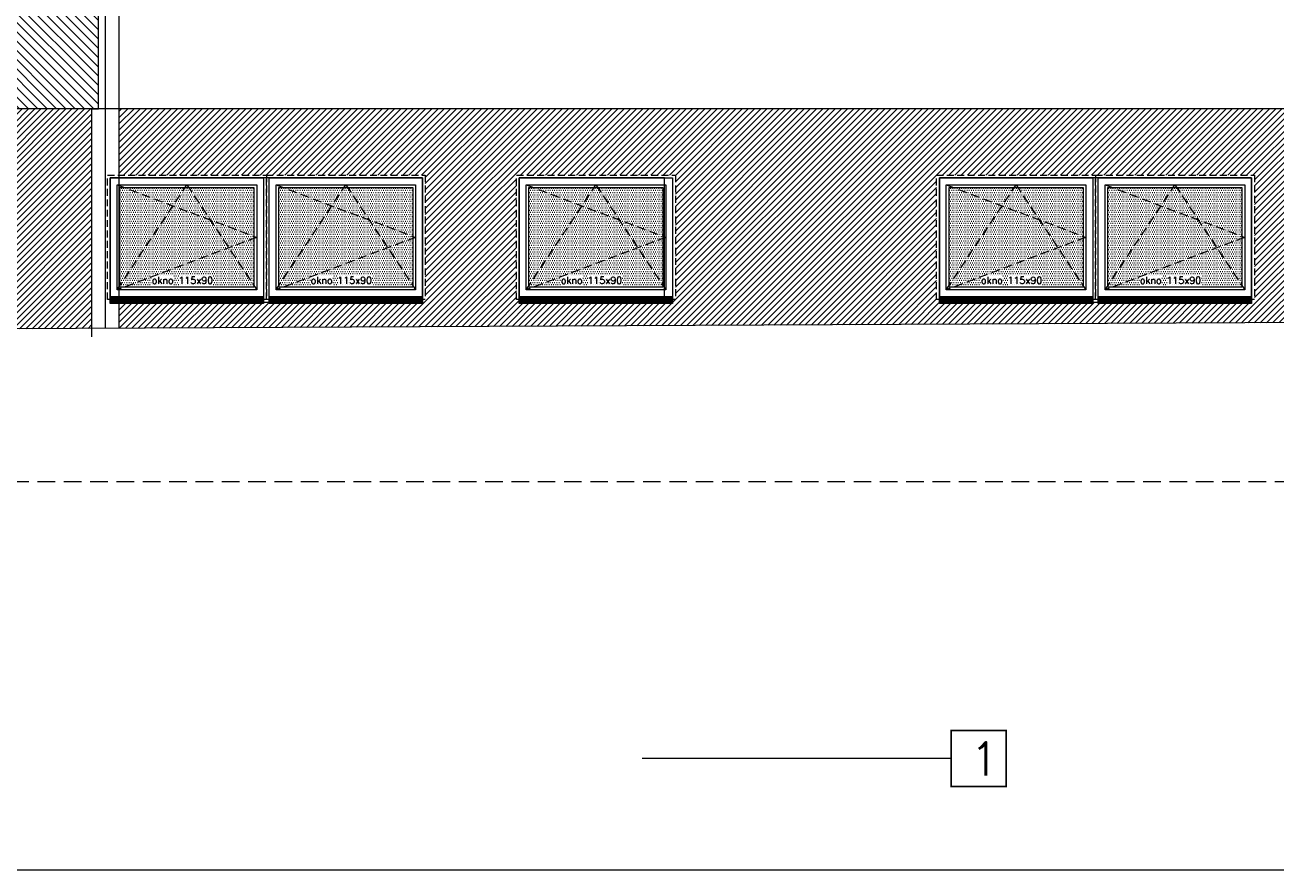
# Model space of a CAD drawing. Header units: millimetres. Extents: x -82287 to 177822, y -399756 to 0.
# Tile 74 of 228: x 79227 to 80132, y -238812 to -238201. Entities that reach past the tile are written whole.
import ezdxf
from ezdxf.enums import TextEntityAlignment as Align

# ---------------------------------------------------------------- set-up
doc = ezdxf.new("R2010")
doc.units = ezdxf.units.MM
doc.header["$MEASUREMENT"] = 0
for name, pattern in [('SUŁOSZOWA - PB 21 03$0$CACHE', [9.525, 6.35, -3.175]), ('SUŁOSZOWA - PB 21 03$0$CARKOVANA', [7.5, 5, -2.5]), ('SUŁOSZOWA - PB 21 03$0$HIDDEN', [9.525, 6.35, -3.175])]:
    doc.linetypes.add(name, pattern=pattern)
doc.layers.add('FL_XREF', color=252, linetype='Continuous')
for name, color, linetype, lineweight in [('SUŁOSZOWA - PB 21 03$0$! opisy okien elewacja', 251, 'Continuous', 0), ('SUŁOSZOWA - PB 21 03$0$!! 0_ Istn-okna', 251, 'Continuous', 0), ('SUŁOSZOWA - PB 21 03$0$!! 0_ Istn-sciany', 251, 'Continuous', 0), ('SUŁOSZOWA - PB 21 03$0$!! 0_ WIDOK ELEWACJA', 251, 'Continuous', 0), ('SUŁOSZOWA - PB 21 03$0$!! 0_Istn-cienka', 251, 'Continuous', 0), ('SUŁOSZOWA - PB 21 03$0$!! 0_Opis_pom', 251, 'Continuous', 0), ('SUŁOSZOWA - PB 21 03$0$!! 1_ELEWACJA KOLOR', 251, 'Continuous', 0), ('SUŁOSZOWA - PB 21 03$0$!! 1_Hatch dach', 251, 'Continuous', 0), ('SUŁOSZOWA - PB 21 03$0$!! 1_OPIS POM NOWE', 251, 'Continuous', 0), ('SUŁOSZOWA - PB 21 03$0$!! 2_ELEWACJA COKÓŁ', 251, 'Continuous', 0), ('SUŁOSZOWA - PB 21 03$0$!! 2_NOWE OKNA WIDOk - remont', 251, 'Continuous', 0), ('SUŁOSZOWA - PB 21 03$0$!!_1  OPISY ELEWACJE', 251, 'Continuous', 0)]:
    doc.layers.add(name, color=color, linetype=linetype, lineweight=lineweight)
doc.styles.add('SUŁOSZOWA - PB 21 03$0$ARIAL', font='tahoma.ttf')
doc.styles.add('SUŁOSZOWA - PB 21 03$0$TXT', font='simplex.shx')
pattern_1 = [(225, (130878.9713, -429739.2704), (2.24506403, -2.24506403), [])]

# ---------------------------------------------------------------- blocks, each defined once
blk = doc.blocks.new('SUŁOSZOWA - PB 21 03$0$okno 115x115')
at = {"layer": 'SUŁOSZOWA - PB 21 03$0$!! 1_Hatch dach', "true_color": 0x575757}
h = blk.add_hatch(dxfattribs=at)
h.set_pattern_fill('DOTS', color=251, angle=360)
h.set_pattern_definition([(360, (-21873.4686, 1906.5186), (0.79375, 1.5875), [0, -1.5875])])
h.paths.add_polyline_path([(-12257.16, 13266.65), (-12160.16, 13266.65), (-12160.16, 13194.65), (-12257.16, 13194.65)])
h = blk.add_hatch(dxfattribs=at)
h.set_pattern_fill('ANSI31', color=251, scale=0.2, angle=360)
h.set_pattern_definition([(45, (0, 0), (-0.449012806, 0.449012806), [])])
h.paths.add_polyline_path([(-12264.16, 13187.65), (-12153.16, 13187.65), (-12153.16, 13182.65), (-12264.16, 13182.65)])
at = {"layer": 'SUŁOSZOWA - PB 21 03$0$!! 0_ Istn-okna', "linetype": 'SUŁOSZOWA - PB 21 03$0$CARKOVANA', "lineweight": 5}
blk.add_lwpolyline([(-12266.16, 13275.65), (-12151.16, 13275.65), (-12151.16, 13185.65), (-12266.16, 13185.65)], close=True, dxfattribs=at)
at = {"layer": 'SUŁOSZOWA - PB 21 03$0$!! 0_ Istn-okna'}
for points in [[(-12264.16, 13273.65), (-12153.16, 13273.65), (-12153.16, 13187.65), (-12264.16, 13187.65)], [(-12259.16, 13268.65), (-12158.16, 13268.65), (-12158.16, 13192.65), (-12259.16, 13192.65)], [(-12257.16, 13266.65), (-12160.16, 13266.65), (-12160.16, 13194.65), (-12257.16, 13194.65)], [(-12264.16, 13187.65), (-12153.16, 13187.65), (-12153.16, 13182.65), (-12264.16, 13182.65)]]:
    blk.add_lwpolyline(points, close=True, dxfattribs=at)
at = {"layer": 'SUŁOSZOWA - PB 21 03$0$!! 1_Hatch dach', "color": 251, "linetype": 'SUŁOSZOWA - PB 21 03$0$CACHE', "true_color": 0x575757}
for points in [[(-12259.16, 13192.65), (-12208.66, 13268.65), (-12158.16, 13192.65)], [(-12259.16, 13268.65), (-12158.16, 13230.65), (-12259.16, 13192.65)]]:
    blk.add_lwpolyline(points, dxfattribs=at)
at = {"insert": (-12234.08, 13202.06), "char_height": 5, "attachment_point": 1, "style": 'SUŁOSZOWA - PB 21 03$0$TXT'}
blk.add_mtext_dynamic_manual_height_columns('okno 115x90', width=52.6299, gutter_width=75, heights=[0], dxfattribs=at)
blk = doc.blocks.new('SUŁOSZOWA - PB 21 03')
at = {"layer": 'SUŁOSZOWA - PB 21 03$0$!! 1_ELEWACJA KOLOR', "true_color": 0xa78758}
h = blk.add_hatch(dxfattribs=at)
h.set_pattern_fill('ANSI31', color=45, scale=1.5, angle=-90)
h.set_pattern_definition([(315, (0, 0), (3.367596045, 3.367596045), [])])
h.paths.add_polyline_path([(78269.25991, -238314.26576), (79218.25991, -238314.26576), (79218.25991, -238132.26576), (79215.75991, -238132.26576), (79215.75991, -238042.26576), (79217.47132, -237772.26576), (79215.75991, -237772.26576), (79215.75991, -237682.26576), (79218.25991, -237647.85452), (78244.25991, -237647.85452), (78244.25991, -237891.63335), (78244.25991, -237912.26576), (78228.92991, -237912.26576), (78228.92991, -237937.53761), (78269.25991, -237954.26576)])
h.paths.add_polyline_path([(78913.75991, -238042.26576), (79003.75991, -238042.26576), (79003.75991, -238222.26576), (78999.25991, -238222.26576), (78999.25991, -238224.26576), (78918.25991, -238224.26576), (78918.25991, -238222.26576), (78913.75991, -238222.26576)], flags=16)
h.paths.add_polyline_path([(78915.75991, -238044.26576), (79001.75991, -238044.26576), (79001.75991, -238220.26576), (78915.75991, -238220.26576)], flags=0)
h.paths.add_polyline_path([(78920.75991, -238049.26576), (78996.75991, -238049.26576), (78996.75991, -238215.26576), (78920.75991, -238215.26576)], flags=0)
h.paths.add_polyline_path([(78922.59124, -238051.26576), (78958.30208, -238051.26576), (78958.75991, -238049.26576), (78959.21774, -238051.26576), (78994.75991, -238051.26576), (78994.75991, -238130.08155), (78996.75991, -238132.26576), (78994.75991, -238134.44997), (78994.75991, -238206.52891), (78996.30208, -238213.26576), (78922.59124, -238213.26576), (78920.75991, -238215.26576), (78922.75991, -238206.52891), (78922.75991, -238051.44997)], flags=0)
h.paths.add_polyline_path([(78848.75991, -238042.26576), (78848.75991, -238222.26576), (78844.25991, -238222.26576), (78844.25991, -238224.26576), (78763.25991, -238224.26576), (78763.25991, -238222.26576), (78758.75991, -238222.26576), (78758.75991, -238042.26576)], flags=16)
h.paths.add_polyline_path([(78846.75991, -238044.26576), (78846.75991, -238220.26576), (78760.75991, -238220.26576), (78760.75991, -238044.26576)], flags=0)
h.paths.add_polyline_path([(78918.25991, -237864.26576), (78918.25991, -237862.26576), (78913.75991, -237862.26576), (78844.25991, -237862.26576), (78844.25991, -237864.26576), (78763.25991, -237864.26576), (78763.25991, -237862.26576), (78758.75991, -237862.26576), (78699.25991, -237862.26576), (78699.25991, -237864.26576), (78618.25991, -237864.26576), (78618.25991, -237862.26576), (78613.75991, -237862.26576), (78544.25991, -237862.26576), (78544.25991, -237864.26576), (78463.25991, -237864.26576), (78463.25991, -237862.26576), (78458.75991, -237862.26576), (78399.25991, -237862.26576), (78399.25991, -237864.26576), (78318.25991, -237864.26576), (78318.25991, -237862.26576), (78313.75991, -237862.26576), (78313.75991, -237682.26576), (78403.75991, -237682.26576), (78403.75991, -237862.26576), (78458.75991, -237862.26576), (78458.75991, -237682.26576), (78548.75991, -237682.26576), (78548.75991, -237862.26576), (78613.75991, -237862.26576), (78613.75991, -237682.26576), (78703.75991, -237682.26576), (78703.75991, -237862.26576), (78758.75991, -237862.26576), (78758.75991, -237682.26576), (78848.75991, -237682.26576), (78848.75991, -237862.26576), (78913.75991, -237862.26576), (78913.75991, -237682.26576), (79003.75991, -237682.26576), (79003.75991, -237862.26576), (79058.75991, -237862.26576), (79058.75991, -237682.26576), (79148.75991, -237682.26576), (79148.75991, -237862.26576), (79144.25991, -237862.26576), (79144.25991, -237864.26576), (79063.25991, -237864.26576), (79063.25991, -237862.26576), (79058.75991, -237862.26576), (78999.25991, -237862.26576), (78999.25991, -237864.26576)], flags=16)
h.paths.add_polyline_path([(78841.75991, -238049.26576), (78841.75991, -238215.26576), (78765.75991, -238215.26576), (78765.75991, -238049.26576)], flags=0)
h.paths.add_polyline_path([(78915.75991, -237860.26576), (78915.75991, -237684.26576), (79001.75991, -237684.26576), (79001.75991, -237860.26576)], flags=0)
h.paths.add_polyline_path([(78839.75991, -238051.26576), (78839.75991, -238130.08155), (78841.75991, -238132.26576), (78839.75991, -238134.44997), (78839.75991, -238206.52891), (78841.30208, -238213.26576), (78767.59124, -238213.26576), (78765.75991, -238215.26576), (78767.75991, -238206.52891), (78767.75991, -238051.44997), (78767.59124, -238051.26576), (78803.30208, -238051.26576), (78803.75991, -238049.26576), (78804.21774, -238051.26576)], flags=0)
h.paths.add_polyline_path([(78920.75991, -237855.26576), (78920.75991, -237689.26576), (78996.75991, -237689.26576), (78996.75991, -237855.26576)], flags=0)
h.paths.add_polyline_path([(78920.75991, -237855.26576), (78922.75991, -237846.52891), (78922.75991, -237691.44997), (78922.59124, -237691.26576), (78958.30208, -237691.26576), (78958.75991, -237689.26576), (78959.21774, -237691.26576), (78994.75991, -237691.26576), (78994.75991, -237770.08155), (78996.75991, -237772.26576), (78994.75991, -237774.44997), (78994.75991, -237846.52891), (78996.30208, -237853.26576), (78922.59124, -237853.26576)], flags=0)
h.paths.add_polyline_path([(78846.75991, -237860.26576), (78760.75991, -237860.26576), (78760.75991, -237684.26576), (78846.75991, -237684.26576)], flags=0)
h.paths.add_polyline_path([(78841.75991, -237855.26576), (78765.75991, -237855.26576), (78765.75991, -237689.26576), (78841.75991, -237689.26576)], flags=0)
h.paths.add_polyline_path([(78841.30208, -237853.26576), (78767.59124, -237853.26576), (78765.75991, -237855.26576), (78767.75991, -237846.52891), (78767.75991, -237691.44997), (78767.59124, -237691.26576), (78803.30208, -237691.26576), (78803.75991, -237689.26576), (78804.21774, -237691.26576), (78839.75991, -237691.26576), (78839.75991, -237770.08155), (78841.75991, -237772.26576), (78839.75991, -237774.44997), (78839.75991, -237846.52891)], flags=0)
h.paths.add_polyline_path([(79058.75991, -238042.26576), (79148.75991, -238042.26576), (79148.75991, -238222.26576), (79144.25991, -238222.26576), (79144.25991, -238224.26576), (79063.25991, -238224.26576), (79063.25991, -238222.26576), (79058.75991, -238222.26576)], flags=16)
h.paths.add_polyline_path([(79060.75991, -238044.26576), (79146.75991, -238044.26576), (79146.75991, -238220.26576), (79060.75991, -238220.26576)], flags=0)
h.paths.add_polyline_path([(79065.75991, -238049.26576), (79141.75991, -238049.26576), (79141.75991, -238215.26576), (79065.75991, -238215.26576)], flags=0)
h.paths.add_polyline_path([(79067.59124, -238051.26576), (79103.30208, -238051.26576), (79103.75991, -238049.26576), (79104.21774, -238051.26576), (79139.75991, -238051.26576), (79139.75991, -238130.08155), (79141.75991, -238132.26576), (79139.75991, -238134.44997), (79139.75991, -238206.52891), (79141.30208, -238213.26576), (79067.59124, -238213.26576), (79065.75991, -238215.26576), (79067.75991, -238206.52891), (79067.75991, -238051.44997)], flags=0)
h.paths.add_polyline_path([(79060.75991, -237860.26576), (79060.75991, -237684.26576), (79146.75991, -237684.26576), (79146.75991, -237860.26576)], flags=0)
h.paths.add_polyline_path([(79065.75991, -237855.26576), (79065.75991, -237689.26576), (79141.75991, -237689.26576), (79141.75991, -237855.26576)], flags=0)
h.paths.add_polyline_path([(79065.75991, -237855.26576), (79067.75991, -237846.52891), (79067.75991, -237691.44997), (79067.59124, -237691.26576), (79103.30208, -237691.26576), (79103.75991, -237689.26576), (79104.21774, -237691.26576), (79139.75991, -237691.26576), (79139.75991, -237770.08155), (79141.75991, -237772.26576), (79139.75991, -237774.44997), (79139.75991, -237846.52891), (79141.30208, -237853.26576), (79067.59124, -237853.26576)], flags=0)
h.paths.add_polyline_path([(78703.75991, -238042.26576), (78703.75991, -238222.26576), (78699.25991, -238222.26576), (78699.25991, -238224.26576), (78618.25991, -238224.26576), (78618.25991, -238222.26576), (78613.75991, -238222.26576), (78613.75991, -238042.26576)], flags=16)
h.paths.add_polyline_path([(78701.75991, -238044.26576), (78701.75991, -238220.26576), (78615.75991, -238220.26576), (78615.75991, -238044.26576)], flags=0)
h.paths.add_polyline_path([(78696.75991, -238049.26576), (78696.75991, -238215.26576), (78620.75991, -238215.26576), (78620.75991, -238049.26576)], flags=0)
h.paths.add_polyline_path([(78694.75991, -238051.26576), (78694.75991, -238130.08155), (78696.75991, -238132.26576), (78694.75991, -238134.44997), (78694.75991, -238206.52891), (78696.30208, -238213.26576), (78622.59124, -238213.26576), (78620.75991, -238215.26576), (78622.75991, -238206.52891), (78622.75991, -238051.44997), (78622.59124, -238051.26576), (78658.30208, -238051.26576), (78658.75991, -238049.26576), (78659.21774, -238051.26576)], flags=0)
h.paths.add_polyline_path([(78701.75991, -237860.26576), (78615.75991, -237860.26576), (78615.75991, -237684.26576), (78701.75991, -237684.26576)], flags=0)
h.paths.add_polyline_path([(78696.75991, -237855.26576), (78620.75991, -237855.26576), (78620.75991, -237689.26576), (78696.75991, -237689.26576)], flags=0)
h.paths.add_polyline_path([(78696.30208, -237853.26576), (78622.59124, -237853.26576), (78620.75991, -237855.26576), (78622.75991, -237846.52891), (78622.75991, -237691.44997), (78622.59124, -237691.26576), (78658.30208, -237691.26576), (78658.75991, -237689.26576), (78659.21774, -237691.26576), (78694.75991, -237691.26576), (78694.75991, -237770.08155), (78696.75991, -237772.26576), (78694.75991, -237774.44997), (78694.75991, -237846.52891)], flags=0)
h.paths.add_polyline_path([(78548.75991, -238042.26576), (78548.75991, -238222.26576), (78544.25991, -238222.26576), (78544.25991, -238224.26576), (78463.25991, -238224.26576), (78463.25991, -238222.26576), (78458.75991, -238222.26576), (78458.75991, -238042.26576)], flags=16)
h.paths.add_polyline_path([(78546.75991, -238044.26576), (78546.75991, -238220.26576), (78460.75991, -238220.26576), (78460.75991, -238044.26576)], flags=0)
h.paths.add_polyline_path([(78541.75991, -238049.26576), (78541.75991, -238215.26576), (78465.75991, -238215.26576), (78465.75991, -238049.26576)], flags=0)
h.paths.add_polyline_path([(78546.75991, -237860.26576), (78460.75991, -237860.26576), (78460.75991, -237684.26576), (78546.75991, -237684.26576)], flags=0)
h.paths.add_polyline_path([(78539.75991, -238051.26576), (78539.75991, -238130.08155), (78541.75991, -238132.26576), (78539.75991, -238134.44997), (78539.75991, -238206.52891), (78541.30208, -238213.26576), (78467.59124, -238213.26576), (78465.75991, -238215.26576), (78467.75991, -238206.52891), (78467.75991, -238051.44997), (78467.59124, -238051.26576), (78503.30208, -238051.26576), (78503.75991, -238049.26576), (78504.21774, -238051.26576)], flags=0)
h.paths.add_polyline_path([(78541.75991, -237855.26576), (78465.75991, -237855.26576), (78465.75991, -237689.26576), (78541.75991, -237689.26576)], flags=0)
h.paths.add_polyline_path([(78541.30208, -237853.26576), (78467.59124, -237853.26576), (78465.75991, -237855.26576), (78467.75991, -237846.52891), (78467.75991, -237691.44997), (78467.59124, -237691.26576), (78503.30208, -237691.26576), (78503.75991, -237689.26576), (78504.21774, -237691.26576), (78539.75991, -237691.26576), (78539.75991, -237770.08155), (78541.75991, -237772.26576), (78539.75991, -237774.44997), (78539.75991, -237846.52891)], flags=0)
h.paths.add_polyline_path([(78403.75991, -238042.26576), (78403.75991, -238222.26576), (78399.25991, -238222.26576), (78399.25991, -238224.26576), (78318.25991, -238224.26576), (78318.25991, -238222.26576), (78313.75991, -238222.26576), (78313.75991, -238042.26576)], flags=16)
h.paths.add_polyline_path([(78401.75991, -238044.26576), (78401.75991, -238220.26576), (78315.75991, -238220.26576), (78315.75991, -238044.26576)], flags=0)
h.paths.add_polyline_path([(78401.75991, -237860.26576), (78315.75991, -237860.26576), (78315.75991, -237684.26576), (78401.75991, -237684.26576)], flags=0)
h.paths.add_polyline_path([(78396.75991, -238049.26576), (78396.75991, -238215.26576), (78320.75991, -238215.26576), (78320.75991, -238049.26576)], flags=0)
h.paths.add_polyline_path([(78394.75991, -238051.26576), (78394.75991, -238130.08155), (78396.75991, -238132.26576), (78394.75991, -238134.44997), (78394.75991, -238206.52891), (78396.30208, -238213.26576), (78322.59124, -238213.26576), (78320.75991, -238215.26576), (78322.75991, -238206.52891), (78322.75991, -238051.44997), (78322.59124, -238051.26576), (78358.30208, -238051.26576), (78358.75991, -238049.26576), (78359.21774, -238051.26576)], flags=0)
h.paths.add_polyline_path([(78396.75991, -237855.26576), (78320.75991, -237855.26576), (78320.75991, -237689.26576), (78396.75991, -237689.26576)], flags=0)
h.paths.add_polyline_path([(78396.30208, -237853.26576), (78322.59124, -237853.26576), (78320.75991, -237855.26576), (78322.75991, -237846.52891), (78322.75991, -237691.44997), (78322.59124, -237691.26576), (78358.30208, -237691.26576), (78358.75991, -237689.26576), (78359.21774, -237691.26576), (78394.75991, -237691.26576), (78394.75991, -237770.08155), (78396.75991, -237772.26576), (78394.75991, -237774.44997), (78394.75991, -237846.52891)], flags=0)
h.paths.add_polyline_path([(79087.58766, -238212.10613), (79137.70671, -238212.10613), (79137.70671, -238204.60613), (79087.58766, -238204.60613)], flags=8)
h.paths.add_polyline_path([(78942.58766, -238212.10613), (78992.70671, -238212.10613), (78992.70671, -238204.60613), (78942.58766, -238204.60613)], flags=8)
h.paths.add_polyline_path([(78787.58766, -238212.10613), (78837.70671, -238212.10613), (78837.70671, -238204.60613), (78787.58766, -238204.60613)], flags=8)
h.paths.add_polyline_path([(78642.58766, -238212.10613), (78692.70671, -238212.10613), (78692.70671, -238204.60613), (78642.58766, -238204.60613)], flags=8)
h.paths.add_polyline_path([(78487.58766, -238212.10613), (78537.70671, -238212.10613), (78537.70671, -238204.60613), (78487.58766, -238204.60613)], flags=8)
h.paths.add_polyline_path([(78342.58766, -238212.10613), (78392.70671, -238212.10613), (78392.70671, -238204.60613), (78342.58766, -238204.60613)], flags=8)
h.paths.add_polyline_path([(79087.58766, -237852.10613), (79137.70671, -237852.10613), (79137.70671, -237844.60613), (79087.58766, -237844.60613)], flags=8)
h.paths.add_polyline_path([(78942.58766, -237852.10613), (78992.70671, -237852.10613), (78992.70671, -237844.60613), (78942.58766, -237844.60613)], flags=8)
h.paths.add_polyline_path([(78787.58766, -237852.10613), (78837.70671, -237852.10613), (78837.70671, -237844.60613), (78787.58766, -237844.60613)], flags=8)
h.paths.add_polyline_path([(78642.58766, -237852.10613), (78692.70671, -237852.10613), (78692.70671, -237844.60613), (78642.58766, -237844.60613)], flags=8)
h.paths.add_polyline_path([(78487.58766, -237852.10613), (78537.70671, -237852.10613), (78537.70671, -237844.60613), (78487.58766, -237844.60613)], flags=8)
h.paths.add_polyline_path([(78342.58766, -237852.10613), (78392.70671, -237852.10613), (78392.70671, -237844.60613), (78342.58766, -237844.60613)], flags=8)
at = {"layer": 'SUŁOSZOWA - PB 21 03$0$!! 2_ELEWACJA COKÓŁ'}
h = blk.add_hatch(dxfattribs=at)
h.set_pattern_fill('ANSI31', color=250, angle=180)
h.set_pattern_definition(pattern_1)
h.paths.add_polyline_path([(78269.25991, -238477.7677), (79213.25991, -238473.17626), (79213.25991, -238314.26576), (78269.25991, -238314.26576)])
h.paths.add_polyline_path([(78739.25991, -238362.26576), (78854.25991, -238362.26576), (78854.25991, -238452.26576), (78852.25991, -238452.26576), (78852.25991, -238454.26576), (78626.25991, -238454.26576), (78626.25991, -238452.26576), (78624.25991, -238452.26576), (78624.25991, -238362.26576)], flags=16)
h.paths.add_polyline_path([(78737.25991, -238364.26576), (78737.25991, -238450.26576), (78626.25991, -238450.26576), (78626.25991, -238364.26576)], flags=0)
h.paths.add_polyline_path([(78732.25991, -238369.26576), (78732.25991, -238445.26576), (78631.25991, -238445.26576), (78631.25991, -238369.26576)], flags=0)
h.paths.add_polyline_path([(78680.43096, -238371.26576), (78681.75991, -238369.26576), (78683.08886, -238371.26576), (78730.25991, -238371.26576), (78730.25991, -238406.51328), (78732.25991, -238407.26576), (78730.25991, -238408.01823), (78730.25991, -238442.25586), (78730.93096, -238443.26576), (78636.5757, -238443.26576), (78631.25991, -238445.26576), (78633.25991, -238442.25586), (78633.25991, -238371.26576)], flags=0)
h.paths.add_polyline_path([(78554.25991, -238362.26576), (78554.25991, -238452.26576), (78552.25991, -238452.26576), (78552.25991, -238454.26576), (78326.25991, -238454.26576), (78326.25991, -238452.26576), (78324.25991, -238452.26576), (78324.25991, -238362.26576), (78439.25991, -238362.26576)], flags=16)
h.paths.add_polyline_path([(78552.25991, -238364.26576), (78552.25991, -238450.26576), (78441.25991, -238450.26576), (78441.25991, -238364.26576)], flags=0)
h.paths.add_polyline_path([(78547.25991, -238369.26576), (78547.25991, -238445.26576), (78446.25991, -238445.26576), (78446.25991, -238369.26576)], flags=0)
h.paths.add_polyline_path([(78741.25991, -238364.26576), (78852.25991, -238364.26576), (78852.25991, -238450.26576), (78741.25991, -238450.26576)], flags=0)
h.paths.add_polyline_path([(78545.25991, -238371.26576), (78545.25991, -238406.51328), (78547.25991, -238407.26576), (78545.25991, -238408.01823), (78545.25991, -238442.25586), (78545.93096, -238443.26576), (78451.5757, -238443.26576), (78446.25991, -238445.26576), (78448.25991, -238442.25586), (78448.25991, -238371.26576), (78495.43096, -238371.26576), (78496.75991, -238369.26576), (78498.08886, -238371.26576)], flags=0)
h.paths.add_polyline_path([(78746.25991, -238369.26576), (78847.25991, -238369.26576), (78847.25991, -238445.26576), (78746.25991, -238445.26576)], flags=0)
h.paths.add_polyline_path([(78795.43096, -238371.26576), (78796.75991, -238369.26576), (78798.08886, -238371.26576), (78845.25991, -238371.26576), (78845.25991, -238406.51328), (78847.25991, -238407.26576), (78845.25991, -238408.01823), (78845.25991, -238442.25586), (78845.93096, -238443.26576), (78751.5757, -238443.26576), (78746.25991, -238445.26576), (78748.25991, -238442.25586), (78748.25991, -238371.26576)], flags=0)
h.paths.add_polyline_path([(78437.25991, -238364.26576), (78437.25991, -238450.26576), (78326.25991, -238450.26576), (78326.25991, -238364.26576)], flags=0)
h.paths.add_polyline_path([(78432.25991, -238369.26576), (78432.25991, -238445.26576), (78331.25991, -238445.26576), (78331.25991, -238369.26576)], flags=0)
h.paths.add_polyline_path([(78430.25991, -238371.26576), (78430.25991, -238406.51328), (78432.25991, -238407.26576), (78430.25991, -238408.01823), (78430.25991, -238442.25586), (78430.93096, -238443.26576), (78336.5757, -238443.26576), (78331.25991, -238445.26576), (78333.25991, -238442.25586), (78333.25991, -238371.26576), (78380.43096, -238371.26576), (78381.75991, -238369.26576), (78383.08886, -238371.26576)], flags=0)
h.paths.add_polyline_path([(78924.25991, -238362.26576), (79039.25991, -238362.26576), (79154.25991, -238362.26576), (79154.25991, -238452.26576), (79152.25991, -238452.26576), (79152.25991, -238454.26576), (78926.25991, -238454.26576), (78926.25991, -238452.26576), (78924.25991, -238452.26576)], flags=16)
h.paths.add_polyline_path([(78926.25991, -238364.26576), (79037.25991, -238364.26576), (79037.25991, -238450.26576), (78926.25991, -238450.26576)], flags=0)
h.paths.add_polyline_path([(78931.25991, -238369.26576), (79032.25991, -238369.26576), (79032.25991, -238445.26576), (78931.25991, -238445.26576)], flags=0)
h.paths.add_polyline_path([(78980.43096, -238371.26576), (78981.75991, -238369.26576), (78983.08886, -238371.26576), (79030.25991, -238371.26576), (79030.25991, -238406.51328), (79032.25991, -238407.26576), (79030.25991, -238408.01823), (79030.25991, -238442.25586), (79030.93096, -238443.26576), (78936.5757, -238443.26576), (78931.25991, -238445.26576), (78933.25991, -238442.25586), (78933.25991, -238371.26576)], flags=0)
h.paths.add_polyline_path([(79041.25991, -238364.26576), (79152.25991, -238364.26576), (79152.25991, -238450.26576), (79041.25991, -238450.26576)], flags=0)
h.paths.add_polyline_path([(79046.25991, -238369.26576), (79147.25991, -238369.26576), (79147.25991, -238445.26576), (79046.25991, -238445.26576)], flags=0)
h.paths.add_polyline_path([(79095.43096, -238371.26576), (79096.75991, -238369.26576), (79098.08886, -238371.26576), (79145.25991, -238371.26576), (79145.25991, -238406.51328), (79147.25991, -238407.26576), (79145.25991, -238408.01823), (79145.25991, -238442.25586), (79145.93096, -238443.26576), (79051.5757, -238443.26576), (79046.25991, -238445.26576), (79048.25991, -238442.25586), (79048.25991, -238371.26576)], flags=0)
h.paths.add_polyline_path([(77961.25991, -238479.26576), (78259.25991, -238477.81634), (78259.25991, -238314.26576), (77961.25991, -238314.26576)])
h.paths.add_polyline_path([(78254.25991, -238362.26576), (78254.25991, -238452.26576), (78252.25991, -238452.26576), (78252.25991, -238454.26576), (78026.25991, -238454.26576), (78026.25991, -238452.26576), (78024.25991, -238452.26576), (78024.25991, -238362.26576), (78139.25991, -238362.26576)], flags=16)
h.paths.add_polyline_path([(78252.25991, -238364.26576), (78252.25991, -238450.26576), (78141.25991, -238450.26576), (78141.25991, -238364.26576)], flags=0)
h.paths.add_polyline_path([(78247.25991, -238369.26576), (78247.25991, -238445.26576), (78146.25991, -238445.26576), (78146.25991, -238369.26576)], flags=0)
h.paths.add_polyline_path([(78196.75991, -238369.26576), (78198.08886, -238371.26576), (78245.25991, -238371.26576), (78245.25991, -238406.51328), (78247.25991, -238407.26576), (78245.25991, -238408.01823), (78245.25991, -238442.25586), (78245.93096, -238443.26576), (78151.5757, -238443.26576), (78146.25991, -238445.26576), (78148.25991, -238442.25586), (78148.25991, -238371.26576), (78195.43096, -238371.26576)], flags=0)
h.paths.add_polyline_path([(78137.25991, -238364.26576), (78137.25991, -238450.26576), (78026.25991, -238450.26576), (78026.25991, -238364.26576)], flags=0)
h.paths.add_polyline_path([(78132.25991, -238369.26576), (78132.25991, -238445.26576), (78031.25991, -238445.26576), (78031.25991, -238369.26576)], flags=0)
h.paths.add_polyline_path([(78130.25991, -238371.26576), (78130.25991, -238406.51328), (78132.25991, -238407.26576), (78130.25991, -238408.01823), (78130.25991, -238442.25586), (78130.93096, -238443.26576), (78036.5757, -238443.26576), (78031.25991, -238445.26576), (78033.25991, -238442.25586), (78033.25991, -238371.26576), (78080.43096, -238371.26576), (78081.75991, -238369.26576), (78083.08886, -238371.26576)], flags=0)
h.paths.add_polyline_path([(79070.08766, -238442.10613), (79119.25433, -238442.10613), (79119.25433, -238434.60613), (79070.08766, -238434.60613)], flags=8)
h.paths.add_polyline_path([(78955.08766, -238442.10613), (79004.25433, -238442.10613), (79004.25433, -238434.60613), (78955.08766, -238434.60613)], flags=8)
h.paths.add_polyline_path([(78770.08766, -238442.10613), (78819.25433, -238442.10613), (78819.25433, -238434.60613), (78770.08766, -238434.60613)], flags=8)
h.paths.add_polyline_path([(78655.08766, -238442.10613), (78704.25433, -238442.10613), (78704.25433, -238434.60613), (78655.08766, -238434.60613)], flags=8)
h.paths.add_polyline_path([(78470.08766, -238442.10613), (78519.25433, -238442.10613), (78519.25433, -238434.60613), (78470.08766, -238434.60613)], flags=8)
h.paths.add_polyline_path([(78355.08766, -238442.10613), (78404.25433, -238442.10613), (78404.25433, -238434.60613), (78355.08766, -238434.60613)], flags=8)
h.paths.add_polyline_path([(78170.08766, -238442.10613), (78219.25433, -238442.10613), (78219.25433, -238434.60613), (78170.08766, -238434.60613)], flags=8)
h.paths.add_polyline_path([(78055.08766, -238442.10613), (78104.25433, -238442.10613), (78104.25433, -238434.60613), (78055.08766, -238434.60613)], flags=8)
h = blk.add_hatch(dxfattribs=at)
h.set_pattern_fill('ANSI31', color=250, angle=180)
h.set_pattern_definition(pattern_1)
h.paths.add_polyline_path([(79233.25991, -238362.26576), (79339.75331, -238362.26576), (79454.75331, -238362.26576), (79454.75331, -238452.26576), (79452.75331, -238452.26576), (79452.75331, -238454.26576), (79233.25991, -238454.26576), (79233.25991, -238473.07899), (80364.75331, -238467.57561), (80364.75331, -238341.92238), (80361.75331, -238341.92238), (80361.75331, -238314.26576), (79233.25991, -238314.26576)])
h.paths.add_polyline_path([(79824.75331, -238362.26576), (79939.75331, -238362.26576), (80054.75331, -238362.26576), (80054.75331, -238452.26576), (80052.75331, -238452.26576), (80052.75331, -238454.26576), (79826.75331, -238454.26576), (79826.75331, -238452.26576), (79824.75331, -238452.26576)], flags=16)
h.paths.add_polyline_path([(79826.75331, -238364.26576), (79937.75331, -238364.26576), (79937.75331, -238450.26576), (79826.75331, -238450.26576)], flags=0)
h.paths.add_polyline_path([(79831.75331, -238369.26576), (79932.75331, -238369.26576), (79932.75331, -238445.26576), (79831.75331, -238445.26576)], flags=0)
h.paths.add_polyline_path([(79880.92437, -238371.26576), (79882.25331, -238369.26576), (79883.58226, -238371.26576), (79930.75331, -238371.26576), (79930.75331, -238406.51328), (79932.75331, -238407.26576), (79930.75331, -238408.01823), (79930.75331, -238442.25586), (79931.42437, -238443.26576), (79837.0691, -238443.26576), (79831.75331, -238445.26576), (79833.75331, -238442.25586), (79833.75331, -238371.26576)], flags=0)
h.paths.add_polyline_path([(79635.75331, -238362.26576), (79635.75331, -238452.26576), (79627.75331, -238452.26576), (79627.75331, -238454.26576), (79522.75331, -238454.26576), (79522.75331, -238452.26576), (79520.75331, -238452.26576), (79520.75331, -238362.26576)], flags=16)
h.paths.add_polyline_path([(79633.75331, -238364.26576), (79633.75331, -238450.26576), (79522.75331, -238450.26576), (79522.75331, -238364.26576)], flags=0)
h.paths.add_polyline_path([(79628.75331, -238369.26576), (79628.75331, -238445.26576), (79527.75331, -238445.26576), (79527.75331, -238369.26576)], flags=0)
h.paths.add_polyline_path([(79626.75331, -238371.26576), (79626.75331, -238406.51329), (79628.75331, -238407.26576), (79626.75331, -238408.01824), (79626.75331, -238442.25586), (79627.42437, -238443.26576), (79533.0691, -238443.26576), (79527.75331, -238445.26576), (79529.75331, -238442.25586), (79529.75331, -238371.26576), (79576.92437, -238371.26576), (79578.25331, -238369.26576), (79579.58226, -238371.26576)], flags=0)
h.paths.add_polyline_path([(79941.75331, -238364.26576), (80052.75331, -238364.26576), (80052.75331, -238450.26576), (79941.75331, -238450.26576)], flags=0)
h.paths.add_polyline_path([(79946.75331, -238369.26576), (80047.75331, -238369.26576), (80047.75331, -238445.26576), (79946.75331, -238445.26576)], flags=0)
h.paths.add_polyline_path([(79995.92437, -238371.26576), (79997.25331, -238369.26576), (79998.58226, -238371.26576), (80045.75331, -238371.26576), (80045.75331, -238406.51328), (80047.75331, -238407.26576), (80045.75331, -238408.01823), (80045.75331, -238442.25586), (80046.42437, -238443.26576), (79952.0691, -238443.26576), (79946.75331, -238445.26576), (79948.75331, -238442.25586), (79948.75331, -238371.26576)], flags=0)
h.paths.add_polyline_path([(80124.75331, -238362.26576), (80239.75331, -238362.26576), (80354.75331, -238362.26576), (80354.75331, -238452.26576), (80352.75331, -238452.26576), (80352.75331, -238454.26576), (80126.75331, -238454.26576), (80126.75331, -238452.26576), (80124.75331, -238452.26576)], flags=16)
h.paths.add_polyline_path([(80126.75331, -238364.26576), (80237.75331, -238364.26576), (80237.75331, -238450.26576), (80126.75331, -238450.26576)], flags=0)
h.paths.add_polyline_path([(80131.75331, -238369.26576), (80232.75331, -238369.26576), (80232.75331, -238445.26576), (80131.75331, -238445.26576)], flags=0)
h.paths.add_polyline_path([(80180.92437, -238371.26576), (80182.25331, -238369.26576), (80183.58226, -238371.26576), (80230.75331, -238371.26576), (80230.75331, -238406.51328), (80232.75331, -238407.26576), (80230.75331, -238408.01823), (80230.75331, -238442.25586), (80231.42437, -238443.26576), (80137.0691, -238443.26576), (80131.75331, -238445.26576), (80133.75331, -238442.25586), (80133.75331, -238371.26576)], flags=0)
h.paths.add_polyline_path([(80241.75331, -238364.26576), (80352.75331, -238364.26576), (80352.75331, -238450.26576), (80241.75331, -238450.26576)], flags=0)
h.paths.add_polyline_path([(80246.75331, -238369.26576), (80347.75331, -238369.26576), (80347.75331, -238445.26576), (80246.75331, -238445.26576)], flags=0)
h.paths.add_polyline_path([(80295.92437, -238371.26576), (80297.25331, -238369.26576), (80298.58226, -238371.26576), (80345.75331, -238371.26576), (80345.75331, -238406.51328), (80347.75331, -238407.26576), (80345.75331, -238408.01823), (80345.75331, -238442.25586), (80346.42437, -238443.26576), (80252.0691, -238443.26576), (80246.75331, -238445.26576), (80248.75331, -238442.25586), (80248.75331, -238371.26576)], flags=0)
h.paths.add_polyline_path([(80270.58107, -238442.10613), (80319.74773, -238442.10613), (80319.74773, -238434.60613), (80270.58107, -238434.60613)], flags=8)
h.paths.add_polyline_path([(80155.58107, -238442.10613), (80204.74773, -238442.10613), (80204.74773, -238434.60613), (80155.58107, -238434.60613)], flags=8)
h.paths.add_polyline_path([(79970.58107, -238442.10613), (80019.74773, -238442.10613), (80019.74773, -238434.60613), (79970.58107, -238434.60613)], flags=8)
h.paths.add_polyline_path([(79855.58107, -238442.10613), (79904.74773, -238442.10613), (79904.74773, -238434.60613), (79855.58107, -238434.60613)], flags=8)
h.paths.add_polyline_path([(79551.58107, -238442.10613), (79600.74773, -238442.10613), (79600.74773, -238434.60613), (79551.58107, -238434.60613)], flags=8)
at = {"layer": 'SUŁOSZOWA - PB 21 03$0$! opisy okien elewacja'}
blk.add_lwpolyline([(82687.95751, -238865.24478), (75348.20682, -238865.24478), (75348.20682, -236737.82104), (82687.95751, -236737.82104)], close=True, dxfattribs=at)
at = {"layer": 'SUŁOSZOWA - PB 21 03$0$!! 0_ Istn-sciany'}
blk.add_lwpolyline([(81987.25991, -238459.68404), (76516.8108, -238486.29129)], dxfattribs=at)
at = {"layer": 'SUŁOSZOWA - PB 21 03$0$!! 0_ WIDOK ELEWACJA'}
for points in [[(79213.25991, -238314.26576), (79218.25991, -238314.26576), (79218.25991, -237647.85452)], [(79223.25991, -238473.12762), (79223.25991, -237647.85452)], [(79233.25991, -238473.07899), (79233.25991, -237647.85452)], [(80770.25991, -238314.26576), (77951.25991, -238314.26576)], [(79213.25991, -238314.26576), (79213.25991, -238479.26576)]]:
    blk.add_lwpolyline(points, dxfattribs=at)
for points in [[(79452.75331, -238454.26576), (79452.75331, -238364.26576), (79226.75331, -238364.26576), (79226.75331, -238454.26576)], [(79627.75331, -238454.26576), (79627.75331, -238364.26576), (79522.75331, -238364.26576), (79522.75331, -238454.26576)], [(80052.75331, -238454.26576), (80052.75331, -238364.26576), (79826.75331, -238364.26576), (79826.75331, -238454.26576)]]:
    blk.add_lwpolyline(points, close=True, dxfattribs=at)
at = {"layer": 'SUŁOSZOWA - PB 21 03$0$!! 0_Istn-cienka', "linetype": 'SUŁOSZOWA - PB 21 03$0$HIDDEN', "ltscale": 2}
blk.add_lwpolyline([(81987.25991, -238584.26576), (75861.25991, -238584.26576)], dxfattribs=at)
at = {"layer": 'SUŁOSZOWA - PB 21 03$0$!!_1  OPISY ELEWACJE', "const_width": 1.2}
blk.add_lwpolyline([(79835.40641, -238804.76088), (79835.40641, -238764.21609), (79875.12075, -238764.21609), (79875.12075, -238804.76088)], close=True, dxfattribs=at)
blk.add_lwpolyline([(79835.40641, -238804.76088), (79835.40641, -238764.21609), (79875.12075, -238764.21609), (79875.12075, -238804.76088)], close=True, dxfattribs=at)
at = {"layer": 'SUŁOSZOWA - PB 21 03$0$!!_1  OPISY ELEWACJE'}
blk.add_lwpolyline([(79835.40641, -238784.48849), (79611.79519, -238784.48849)], dxfattribs=at)
at = {"layer": 'SUŁOSZOWA - PB 21 03$0$!! 2_NOWE OKNA WIDOk - remont'}
for p in [(91490.91233, -251637.91753), (91605.91233, -251637.91753), (91786.91233, -251637.91754), (92090.91233, -251637.91753), (92205.91233, -251637.91753)]:
    blk.add_blockref('SUŁOSZOWA - PB 21 03$0$okno 115x115', p, dxfattribs=at)
at = {"layer": 'SUŁOSZOWA - PB 21 03$0$!! 0_Opis_pom', "ltscale": 0.7, "style": 'SUŁOSZOWA - PB 21 03$0$ARIAL'}
for tag, p in [('B0,19', (52679.2094, -194257.55204)), ('B2,14', (73874.0461, -194402.0887)), ('B2,12', (73342.49259, -194413.89249)), ('B1,21', (60405.50261, -194427.18207)), ('B2,11', (73069.01144, -194438.89383)), ('B2,16', (75195.07765, -194441.83446)), ('A1,16', (59129.54925, -194448.08429)), ('B1/17', (59524.53699, -194450.37428)), ('B1,19', (59914.81903, -194448.15658)), ('1,23', (61575.22173, -194450.37428)), ('A1,1', (58808.06672, -194460.94161)), ('1,22', (60947.33929, -194456.1144)), ('B0,15', (51514.15008, -194461.8073)), ('B2,19.1', (76701.67035, -194466.03695)), ('B3,7', (87459.81312, -194465.07097)), ('B3,3', (88235.73906, -194465.79732)), ('B0,18', (52071.43815, -194478.40179)), ('B1,18', (59715.51745, -194473.87108)), ('B2,17', (75506.7465, -194471.3759)), ('B3,8', (90006.66539, -194478.47972)), ('B2,15', (74566.38885, -194487.81114)), ('B3,6', (86826.65132, -194483.15512)), ('B1,20', (60198.53687, -194490.17374)), ('B2,10', (72728.63362, -194489.37283)), ('A0,6', (49094.40602, -194505.72387)), ('A2,5', (72452.45009, -194505.90583)), ('B2,13', (73649.91716, -194500.01242)), ('A1,6', (58565.96262, -194514.50753)), ('B1,1', (61908.24378, -194515.48656)), ('A0,4', (49692.81919, -194517.93289)), ('A0,3', (49906.53818, -194524.03766)), ('B0,22', (54187.56644, -194519.04308)), ('A0,5', (49399.71914, -194533.19455)), ('B0,20', (53125.45224, -194527.8835)), ('B0,21', (53847.26622, -194535.08002)), ('B1,3', (62229.35503, -194604.49851)), ('B2,18', (75922.43604, -194612.23635)), ('B2,19', (77152.69039, -194617.53776)), ('A3,4', (85509.27934, -194642.47136)), ('B0,24B', (54824.42896, -194684.26784)), ('B1,4', (63476.45184, -194691.11207)), ('B0,16', (51457.40872, -194704.43091)), ('B0,13', (50367.63944, -194706.5583)), ('B0,17', (51897.58569, -194706.77195)), ('A2,4', (71695.75649, -194707.44268)), ('A1,5', (58149.22649, -194724.80163)), ('A2.1', (72371.45884, -194731.56251)), ('B0,23', (54542.05776, -194742.93939)), ('A1,2', (58744.42262, -194746.622)), ('B1,2D', (60756.29674, -194750.92727)), ('A1,15', (59129.54925, -194780.73348)), ('A3.1', (86079.08704, -194786.62422)), ('B0,14', (50962.60809, -194789.06568)), ('B1,4', (63483.03852, -194791.04365)), ('A0,2', (49295.91259, -194810.95246)), ('B2.7', (74548.27897, -194836.12781)), ('B3,2', (89035.72921, -194837.99287)), ('B0,7', (52851.95551, -194845.56115)), ('B1,2B', (62374.83512, -194841.86715)), ('B1,2A', (61803.35407, -194869.27513)), ('B0,8', (51561.38742, -194890.27848)), ('A1,3', (58810.05243, -195008.83917)), ('A3.2', (86016.50296, -195004.88875)), ('A0,1', (49914.27925, -195025.82804)), ('A0,10', (49695.87246, -195042.9259)), ('B0,17', (51225.06492, -195049.74007)), ('B0,6', (52110.41055, -195069.39267)), ('B1,8', (61403.63433, -195071.25189)), ('A2.2', (72371.45884, -195070.78713)), ('B2.2', (74976.1855, -195068.47988)), ('A0,7', (49042.50308, -195082.6056)), ('B3,11', (88623.94853, -195099.23575)), ('B3,4', (87612.56208, -195132.78192)), ('B3,5', (86839.47632, -195174.05241)), ('B0,12', (50313.60595, -195207.52936)), ('B0,11', (50726.178, -195219.06638)), ('B3,10', (89778.42161, -195220.68871)), ('B1,6', (63686.26823, -195231.3997)), ('B0,24A', (54359.17011, -195245.97867)), ('A1,4', (58093.66276, -195250.96213)), ('B0,10', (51476.34179, -195259.44699)), ('B3,9', (90479.74099, -195260.18621)), ('A0,11', (49643.96951, -195271.84772)), ('B1,14', (59332.54805, -195280.73534)), ('A0,8', (49042.50308, -195293.21363)), ('B0,9', (51798.4912, -195291.17482)), ('B2,21', (75970.16114, -195290.81005)), ('B0,3', (52068.59538, -195319.60465)), ('B1,13', (60186.62513, -195314.46953)), ('B1,10', (60892.94126, -195319.45825)), ('B1,5', (63419.22943, -195317.21026)), ('A2.3', (71832.37045, -195318.78232)), ('B2,9', (73175.51251, -195317.21162)), ('B2,4', (74493.5947, -195318.7733)), ('B2,3', (74674.2815, -195319.28036)), ('A3,3', (85569.83931, -195318.78232)), ('B3,1', (88723.65615, -195329.98594)), ('B2,8', (73894.209, -195338.18956)), ('B1,9', (61058.12383, -195344.48743)), ('B2,20', (77211.021, -195343.82367)), ('B2.1', (75304.74121, -195348.36327)), ('B0,2', (52227.2348, -195357.98297)), ('B1,2C', (61827.40698, -195369.02625)), ('B1,7', (62134.52151, -195372.05069)), ('B0,1', (53061.17304, -195403.85659)), ('A0,9', (49001.50444, -195413.15723)), ('A0,12', (49689.76592, -195485.50737)), ('B0,4', (52224.78303, -195500.96352)), ('B2,5', (74686.48999, -195507.24036)), ('B1,11', (61050.00078, -195512.89565)), ('B1,12', (60864.00751, -195544.00738)), ('B2,6', (74499.29165, -195549.55175)), ('B0,5', (52066.14362, -195556.83806)), ('C2,2', (74812.78942, -195865.8959)), ('C1,3', (61091.58871, -195973.27844)), ('C0,2A', (52278.30875, -196050.48297)), ('C0,1', (52808.36775, -196132.34208)), ('C1,2', (61690.27405, -196439.72387)), ('C1,1', (62060.59754, -196465.28533)), ('C3,1', (88979.71614, -196545.67785)), ('C0,2B', (53028.88223, -196668.8019)), ('C1,4', (61008.68123, -196686.32122)), ('C2,1', (75334.65984, -196786.2197)), ('C2,3', (74834.65119, -196933.26657)), ('C1,5', (61062.7252, -196991.42453)), ('C1,10', (62127.38542, -196998.81344)), ('C1,9', (62147.33751, -197289.53424)), ('C1,6', (61131.41824, -197329.69535)), ('C0,3', (52181.98562, -197341.92176)), ('D1,1', (73931.12245, -197584.03121)), ('C0,4', (52345.96562, -197596.60561)), ('D0,18', (60296.49264, -197617.95269)), ('C2,4', (75243.70451, -197663.89)), ('D0,7', (59141.53804, -197722.84718)), ('D0,17', (60701.16801, -197741.44864)), ('C1,7', (61222.2575, -197737.18052)), ('D1,4', (73157.19908, -197744.29721)), ('D0,3', (59562.25866, -197751.14316)), ('D1,6', (72757.78643, -197751.22612)), ('D0,6', (58741.71849, -197802.61699)), ('D0,10', (58357.73602, -197820.93991)), ('D,09', (59195.67196, -197881.51243)), ('C0,5', (52269.72696, -197902.4362)), ('C0,6', (52872.93793, -197917.07354)), ('D0,2', (59943.06082, -197917.06725)), ('D1,3', (73475.28953, -197924.29875)), ('D0,16', (60721.3534, -197935.2949)), ('D0,8', (59058.9008, -197963.64925)), ('D0,5', (59448.52586, -197969.8061)), ('C2,5', (74555.08284, -197988.7886)), ('D1,5', (73291.61607, -197999.29956)), ('D0,4', (59655.02693, -198042.2589)), ('D0,15', (60692.12223, -198127.4643)), ('D0,1', (59931.33074, -198173.12806)), ('D1,2', (73578.07819, -198172.30068)), ('D0,11', (58161.27105, -198211.45823)), ('D0,12', (58250.99458, -198537.17631)), ('D0,13', (58250.99458, -198764.99605)), ('D1,7', (71854.87376, -198786.88467)), ('D0,14', (59130.08589, -198795.3373)), ('D1,8', (71715.35366, -199212.44512))]:
    blk.add_attdef(tag, text='', height=11.968, dxfattribs=at).set_placement(p, align=Align.MIDDLE_CENTER)
at = {"layer": 'SUŁOSZOWA - PB 21 03$0$!! 1_OPIS POM NOWE', "style": 'SUŁOSZOWA - PB 21 03$0$ARIAL'}
for tag, p in [('C1.7A', (61271.6179, -197538.30303)), ('C2.5B', (74970.66097, -197546.70728)), ('C2,5C', (74903.71123, -197659.13664)), ('C2.4', (75374.07862, -197726.11453)), ('D1,2B', (74322.25834, -197791.43247)), ('C1.7C', (61260.26049, -197811.38428)), ('C1.8B', (61588.27341, -197817.62151)), ('C1.8A', (61884.42005, -197818.94854)), ('C1.7B', (61322.12354, -197933.89849)), ('C2,5A', (74943.41937, -197993.49482)), ('E1.2', (62164.78326, -198139.98688)), ('E1.5E', (62692.10372, -198153.27854)), ('D1,2C', (73419.9359, -198156.57844)), ('E3.1', (88990.58975, -198158.87886)), ('E2.9', (75361.45041, -198161.88904)), ('E2.7', (76022.45692, -198162.26272)), ('D1,2A', (74280.17915, -198172.30068)), ('E1.5D', (62993.60773, -198185.416)), ('E1.1', (61330.46191, -198191.9806)), ('E1.5C', (63016.9343, -198246.3437)), ('E1.5B', (63264.15117, -198307.8661)), ('E3.2', (88781.41347, -198385.24275)), ('E1.6', (61022.6264, -198421.00827)), ('E2.2', (74782.75417, -198427.85813)), ('E2.8', (75757.29014, -198437.09188)), ('E2.6', (76531.8031, -198444.40756)), ('E3.4', (89392.22607, -198450.03942)), ('E1.5A', (63049.47589, -198456.39852)), ('E1.5G', (62892.39981, -198586.12622)), ('E1.5F', (62736.15118, -198589.14592)), ('E1,4', (61888.25021, -198652.6996)), ('E2.1', (75803.99631, -198697.05773)), ('E1.5L', (63297.7633, -198733.65678)), ('E1.3', (61058.5992, -198806.28147)), ('E1.5H', (62893.53005, -198830.01758)), ('E2,3', (74778.52304, -198843.9541)), ('E3.3', (89150.95684, -198867.32581)), ('E1.5K', (63266.15427, -198904.67789)), ('E1.5I', (62723.74907, -199005.87002)), ('E2.4', (75135.87669, -199083.20857)), ('E2.5', (76615.04061, -199164.91143)), ('E1.5J', (63204.25187, -199215.697))]:
    blk.add_attdef(tag, text='', height=11.968, dxfattribs=at).set_placement(p, align=Align.MIDDLE_CENTER)
at = {"layer": 'SUŁOSZOWA - PB 21 03$0$!!_1  OPISY ELEWACJE', "insert": (79849.10833, -238772.88472), "char_height": 24, "attachment_point": 1, "style": 'SUŁOSZOWA - PB 21 03$0$TXT'}
blk.add_mtext_dynamic_manual_height_columns('1', width=40.5447886, gutter_width=90, heights=[0], dxfattribs=at)
blk.add_mtext_dynamic_manual_height_columns('1', width=40.5447886, gutter_width=90, heights=[0], dxfattribs=at)

msp = doc.modelspace()

# ---------------------------------------------------------------- block references
at = {"layer": 'FL_XREF'}
msp.add_blockref('SUŁOSZOWA - PB 21 03', (62.28, 52.9), dxfattribs=at)

doc.saveas('drawing.dxf')
